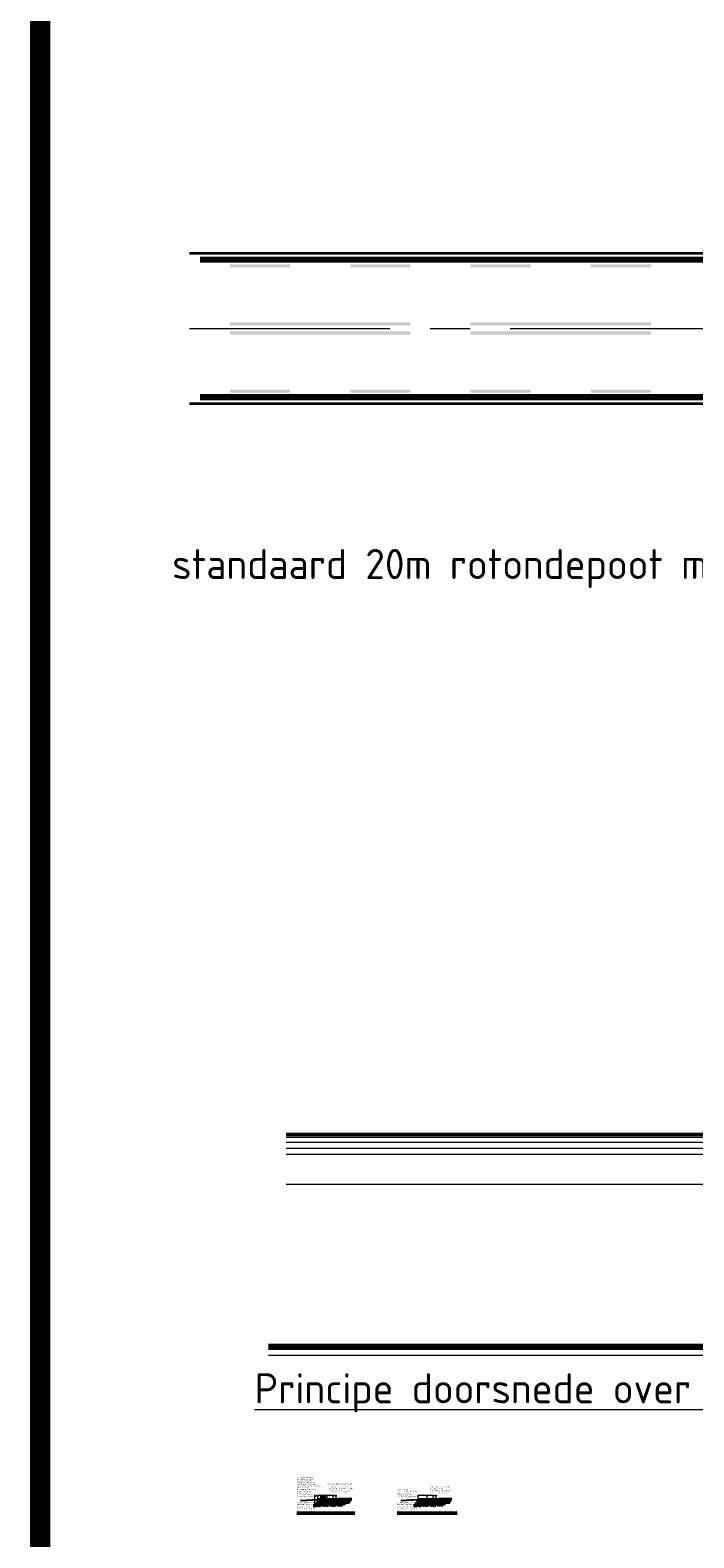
# Model space of a CAD drawing. Header units: metres. Extents: x -699 to 2316, y -1199 to 781.
# Tile 50 of 256: x 378 to 412, y -489 to -414. Entities that reach past the tile are written whole.
import ezdxf
from ezdxf.enums import TextEntityAlignment as Align

# ---------------------------------------------------------------- set-up
doc = ezdxf.new("R2010")
doc.units = ezdxf.units.M
doc.header["$PDMODE"] = 1
for name, pattern in [('AM-AS', [16, 10, -2, 2, -2]), ('HIDDEN2', [4.7625, 3.175, -1.5875]), ('VW-1-1_STREEP', [2, 1, -1])]:
    doc.linetypes.add(name, pattern=pattern)
for name, color, linetype, lineweight in [('B-WE-AM-AS-G', 10, 'AM-AS', 18), ('B-WE-GW-BERM-GD', 90, 'Continuous', 25), ('N-WA-VH-VERHARDING_ASFALT-A-20', 252, 'Continuous', 18), ('N-WA-VW-MARKERING-GD', 7, 'Continuous', 50), ('N-WE-VH-KANTSTROOKVERRUWING-G', 251, 'VW-1-1_STREEP', 18), ('N-WE-VH-KANTVERHARDING-G', 210, 'Continuous', 35), ('N-WE-VH-KANTVERHARDING-GD', 210, 'Continuous', 50), ('N-WE-VW-MARKERING_LANGS_STREEP_DOORGETROKKEN_010-G', 7, 'Continuous', 13), ('N-WE-VW-MARKERING_LANGS_STREEP_DOORGETROKKEN_015-G', 7, 'Continuous', 13), ('X-XX-AL-M', 7, 'Continuous', 18), ('X-XX-AL-T25', 7, 'Continuous', 25), ('X-XX-AL-T50', 130, 'Continuous', 50)]:
    doc.layers.add(name, color=color, linetype=linetype, lineweight=lineweight)
doc.layers.add('X-XX-AL-HULPLIJN-G', color=7, linetype='Continuous', lineweight=18, plot=False)
doc.layers.add('X-XX-AL-TEKENBLAD_VIEWPORT-G', color=7, linetype='Continuous', lineweight=18, plot=False)
doc.styles.add('NLCS-ISO', font='NLCS-ISO.ttf')
doc.styles.add('NLCS-ISO Standaard', font='NLCS-ISO.ttf')
doc.styles.add('rtw_iso', font='iso-rtw.shx')
doc.linetypes.add('ZIGZAG', pattern='A,0.00254,-5.08,[131,ltypeshp.shx,S=5.08,R=0,X=-5.08,Y=0],-10.16,[131,ltypeshp.shx,S=5.08,R=180,X=5.08,Y=0],-5.08', length=20.32254)
doc.dimstyles.new('RTW-LGO-20-AZ', dxfattribs={"dimtxt": 0.05, "dimasz": 0.05, "dimexe": 0.04, "dimexo": 0.04, "dimgap": 0.014, "dimtad": 1, "dimdec": 3, "dimzin": 0, "dimtxsty": 'rtw_iso', "dimblk1": 'RTW-TIC', "dimblk2": 'RTW-TIC', "dimsah": 1, "dimcen": 2.5, "dimdle": 2, "dimclrd": 8, "dimclre": 8, "dimclrt": 256, "dimaunit": 2, "dimadec": 6, "dimazin": 0, "dimtfac": 1, "dimtdec": 4, "dimtmove": 0, "dimatfit": 0, "dimldrblk": 'RTW-TIC', "dimfxl": 1, "dimtolj": 1, "dimtzin": 0, "dimlwd": 18, "dimlwe": 18, "dimarcsym": 0})
doc.dimstyles.new('RTW-LGO-20-B', dxfattribs={"dimtxt": 0.05, "dimasz": 0.01, "dimexe": 0.04, "dimexo": 0.04, "dimgap": 0.014, "dimtad": 1, "dimdec": 0, "dimlfac": 1000, "dimzin": 0, "dimdsep": 46, "dimtxsty": 'rtw_iso', "dimblk1": 'RTW-TIC-V1', "dimblk2": 'RTW-TIC-V1', "dimsah": 1, "dimcen": 2.5, "dimdle": 2, "dimclrd": 8, "dimclre": 8, "dimclrt": 256, "dimaunit": 2, "dimadec": 6, "dimazin": 0, "dimtfac": 1, "dimtdec": 4, "dimtmove": 0, "dimatfit": 0, "dimldrblk": 'RTW-TIC-V1', "dimfxl": 1, "dimtolj": 1, "dimtzin": 0, "dimlwd": 18, "dimlwe": 18, "dimarcsym": 0})
pattern_1 = [(270, (605.50215, -191.309844), (0.028125, -2e-17), []), (270, (605.488088, -191.323907), (0.028125, -2e-17), [0, -0.028125])]
pattern_2 = [(270, (610.50215, -191.309844), (0.028125, -2e-17), []), (270, (610.488088, -191.323907), (0.028125, -2e-17), [0, -0.028125])]

# ---------------------------------------------------------------- blocks, each defined once
blk = doc.blocks.new('RTW-TIC-V1')
at = {"color": 0, "lineweight": 18}
for p, q in [((0, 0), (-5, 0)), ((-1.4, -1.4), (1.4, 1.4)), ((0, 0), (0, 4)), ((0, 0), (4, 0)), ((0, 0), (0, -4))]:
    blk.add_line(p, q, dxfattribs=at)
blk = doc.blocks.new('*D438')
at = {"layer": 'Defpoints', "color": 0, "transparency": 16777216}
for p in [(393.589, -487.568), (393.739, -487.385), (393.739, -487.565)]:
    blk.add_point(p, dxfattribs=at)
at = {"layer": 'X-XX-AL-M', "color": 8, "lineweight": 18, "transparency": 16777216}
for p, q in [((393.589, -487.528), (393.589, -487.345)), ((393.599, -487.385), (393.729, -487.385)), ((393.739, -487.525), (393.739, -487.345))]:
    blk.add_line(p, q, dxfattribs=at)
at = {"layer": 'X-XX-AL-M', "color": 8, "lineweight": 18, "transparency": 16777216, "xscale": 0.01, "yscale": 0.01, "zscale": 0.01, "rotation": 180}
blk.add_blockref('RTW-TIC-V1', (393.589, -487.385), dxfattribs=at)
at = {"layer": 'X-XX-AL-M', "color": 8, "lineweight": 18, "transparency": 16777216, "xscale": 0.01, "yscale": 0.01, "zscale": 0.01}
blk.add_blockref('RTW-TIC-V1', (393.739, -487.385), dxfattribs=at)
at = {"layer": 'X-XX-AL-M', "transparency": 16777216, "insert": (393.664, -487.346), "char_height": 0.05, "attachment_point": 5, "style": 'NLCS-ISO'}
blk.add_mtext('\\A1;150', dxfattribs=at)
blk = doc.blocks.new('*D439')
at = {"layer": 'Defpoints', "color": 0, "transparency": 16777216}
for p in [(393.289, -487.385), (393.289, -487.591), (393.589, -487.568)]:
    blk.add_point(p, dxfattribs=at)
at = {"layer": 'X-XX-AL-M', "color": 8, "lineweight": 18, "transparency": 16777216}
for p, q in [((393.289, -487.551), (393.289, -487.345)), ((393.579, -487.385), (393.299, -487.385)), ((393.589, -487.528), (393.589, -487.345))]:
    blk.add_line(p, q, dxfattribs=at)
at = {"layer": 'X-XX-AL-M', "color": 8, "lineweight": 18, "transparency": 16777216, "xscale": 0.01, "yscale": 0.01, "zscale": 0.01, "rotation": 180}
blk.add_blockref('RTW-TIC-V1', (393.289, -487.385), dxfattribs=at)
at = {"layer": 'X-XX-AL-M', "color": 8, "lineweight": 18, "transparency": 16777216, "xscale": 0.01, "yscale": 0.01, "zscale": 0.01}
blk.add_blockref('RTW-TIC-V1', (393.589, -487.385), dxfattribs=at)
at = {"layer": 'X-XX-AL-M', "transparency": 16777216, "insert": (393.439, -487.346), "char_height": 0.05, "attachment_point": 5, "style": 'NLCS-ISO'}
blk.add_mtext('\\A1;300', dxfattribs=at)
blk = doc.blocks.new('RTW-TIC')
at = {"color": 0, "lineweight": 18}
for p, q in [((0, 0), (-1, 0)), ((-0.3, -0.3), (0.3, 0.3)), ((0, 0), (0, 0.8)), ((0, 0), (0.8, 0)), ((0, 0), (0, -0.8))]:
    blk.add_line(p, q, dxfattribs=at)
blk = doc.blocks.new('*D440')
at = {"layer": 'Defpoints', "color": 0, "transparency": 16777216}
for p in [(393.189, -487.385), (393.189, -487.553), (393.289, -487.591)]:
    blk.add_point(p, dxfattribs=at)
at = {"layer": 'X-XX-AL-M', "color": 8, "lineweight": 18, "transparency": 16777216}
for p, q in [((393.139, -487.385), (393.089, -487.385)), ((393.189, -487.513), (393.189, -487.345)), ((393.289, -487.385), (393.189, -487.385)), ((393.289, -487.551), (393.289, -487.345)), ((393.339, -487.385), (393.389, -487.385))]:
    blk.add_line(p, q, dxfattribs=at)
at = {"layer": 'X-XX-AL-M', "color": 8, "lineweight": 18, "transparency": 16777216, "xscale": 0.05, "yscale": 0.05, "zscale": 0.05}
blk.add_blockref('RTW-TIC', (393.189, -487.385), dxfattribs=at)
at = {"layer": 'X-XX-AL-M', "color": 8, "lineweight": 18, "transparency": 16777216, "xscale": 0.05, "yscale": 0.05, "zscale": 0.05, "rotation": 180}
blk.add_blockref('RTW-TIC', (393.289, -487.385), dxfattribs=at)
at = {"layer": 'X-XX-AL-M', "transparency": 16777216, "insert": (393.239, -487.346), "char_height": 0.05, "attachment_point": 5, "style": 'NLCS-ISO'}
blk.add_mtext('\\A1;100', dxfattribs=at)
blk = doc.blocks.new('*D441')
at = {"layer": 'Defpoints', "color": 0, "transparency": 16777216}
for p in [(392.989, -487.385), (392.989, -487.557), (393.189, -487.553)]:
    blk.add_point(p, dxfattribs=at)
at = {"layer": 'X-XX-AL-M', "color": 8, "lineweight": 18, "transparency": 16777216}
for p, q in [((392.989, -487.517), (392.989, -487.345)), ((393.179, -487.385), (392.999, -487.385)), ((393.189, -487.513), (393.189, -487.345))]:
    blk.add_line(p, q, dxfattribs=at)
at = {"layer": 'X-XX-AL-M', "color": 8, "lineweight": 18, "transparency": 16777216, "xscale": 0.01, "yscale": 0.01, "zscale": 0.01, "rotation": 180}
blk.add_blockref('RTW-TIC-V1', (392.989, -487.385), dxfattribs=at)
at = {"layer": 'X-XX-AL-M', "color": 8, "lineweight": 18, "transparency": 16777216, "xscale": 0.01, "yscale": 0.01, "zscale": 0.01}
blk.add_blockref('RTW-TIC-V1', (393.189, -487.385), dxfattribs=at)
at = {"layer": 'X-XX-AL-M', "transparency": 16777216, "insert": (393.089, -487.346), "char_height": 0.05, "attachment_point": 5, "style": 'NLCS-ISO'}
blk.add_mtext('\\A1;200', dxfattribs=at)
blk = doc.blocks.new('*D442')
at = {"layer": 'Defpoints', "color": 0, "transparency": 16777216}
for p in [(392.839, -487.385), (392.839, -487.6), (392.989, -487.557)]:
    blk.add_point(p, dxfattribs=at)
at = {"layer": 'X-XX-AL-M', "color": 8, "lineweight": 18, "transparency": 16777216}
for p, q in [((392.839, -487.56), (392.839, -487.345)), ((392.979, -487.385), (392.849, -487.385)), ((392.989, -487.517), (392.989, -487.345))]:
    blk.add_line(p, q, dxfattribs=at)
at = {"layer": 'X-XX-AL-M', "color": 8, "lineweight": 18, "transparency": 16777216, "xscale": 0.01, "yscale": 0.01, "zscale": 0.01, "rotation": 180}
blk.add_blockref('RTW-TIC-V1', (392.839, -487.385), dxfattribs=at)
at = {"layer": 'X-XX-AL-M', "color": 8, "lineweight": 18, "transparency": 16777216, "xscale": 0.01, "yscale": 0.01, "zscale": 0.01}
blk.add_blockref('RTW-TIC-V1', (392.989, -487.385), dxfattribs=at)
at = {"layer": 'X-XX-AL-M', "transparency": 16777216, "insert": (392.914, -487.346), "char_height": 0.05, "attachment_point": 5, "style": 'NLCS-ISO'}
blk.add_mtext('\\A1;150', dxfattribs=at)
blk = doc.blocks.new('NLCS_Lp_rotondepoot')
at = {"layer": 'N-WE-VH-KANTVERHARDING-GD'}
blk.add_line((49.17, 0), (0, 0), dxfattribs=at)
at = {"layer": 'N-WE-VH-KANTVERHARDING-GD', "color": 8, "lineweight": 9}
for p, q in [((49.17, -0.03), (0, -0.03)), ((49.17, -0.08), (0, -0.08)), ((49.17, -0.14), (0, -0.14)), ((49.17, -0.2), (0, -0.2)), ((49.17, -0.5), (0, -0.5))]:
    blk.add_line(p, q, dxfattribs=at)
blk = doc.blocks.new('NLCS_Rotondepoot_7.3_R20_2fo')
at = {"layer": 'B-WE-AM-AS-G'}
blk.add_lwpolyline([(-99.779, 0), (0, 0)], dxfattribs=at)
at = {"layer": 'N-WE-VH-KANTSTROOKVERRUWING-G', "ltscale": 0.7, "const_width": 0.3}
for points in [[(-70.747, 3.425), (-99.26, 3.425)], [(-70.747, -3.425), (-99.26, -3.425)]]:
    blk.add_lwpolyline(points, dxfattribs=at)
at = {"layer": 'N-WE-VH-KANTVERHARDING-G', "flags": 128}
for points in [[(-99.779, 3.75), (-67.282, 3.75, 0.024922), (-47.381, 4.743), (-37.288, 5.752, -0.024922), (-32.313, 6), (-28, 6, 0.236068), (-16, 12, -0.035489), (-14.142, 14.142)], [(-14.142, -14.142, -0.051739), (-16.744, -10.938, 0.253258), (-26.791, -5.5), (-32.288, -5.5, -0.024922), (-37.263, -5.252), (-42.356, -4.743, 0.024922), (-62.257, -3.75), (-99.779, -3.75)]]:
    blk.add_lwpolyline(points, format="xyb", dxfattribs=at)
at = {"layer": 'N-WE-VW-MARKERING_LANGS_STREEP_DOORGETROKKEN_010-G'}
for points in [[(-97.763, 0.3), (-88.763, 0.3), (-97.763, 0.15), (-88.763, 0.15)], [(-85.763, 0.3), (-76.763, 0.3), (-85.763, 0.15), (-76.763, 0.15)], [(-97.763, -0.3), (-88.763, -0.3), (-97.763, -0.15), (-88.763, -0.15)], [(-85.763, -0.3), (-76.763, -0.3), (-85.763, -0.15), (-76.763, -0.15)]]:
    blk.add_solid(points, dxfattribs=at)
at = {"layer": 'N-WE-VW-MARKERING_LANGS_STREEP_DOORGETROKKEN_015-G'}
for points in [[(-97.763, 3.2), (-94.763, 3.2), (-97.763, 3.05), (-94.763, 3.05)], [(-91.763, 3.2), (-88.763, 3.2), (-91.763, 3.05), (-88.763, 3.05)], [(-85.763, 3.2), (-82.763, 3.2), (-85.763, 3.05), (-82.763, 3.05)], [(-79.763, 3.2), (-76.763, 3.2), (-79.763, 3.05), (-76.763, 3.05)], [(-97.763, -3.2), (-94.763, -3.2), (-97.763, -3.05), (-94.763, -3.05)], [(-91.763, -3.2), (-88.763, -3.2), (-91.763, -3.05), (-88.763, -3.05)], [(-85.763, -3.2), (-82.763, -3.2), (-85.763, -3.05), (-82.763, -3.05)], [(-79.763, -3.2), (-76.763, -3.2), (-79.763, -3.05), (-76.763, -3.05)]]:
    blk.add_solid(points, dxfattribs=at)
blk = doc.blocks.new('*D1571')
at = {"layer": 'Defpoints', "color": 0, "transparency": 16777216}
for p in [(398.589, -487.568), (398.739, -487.385), (398.739, -487.565)]:
    blk.add_point(p, dxfattribs=at)
at = {"layer": 'X-XX-AL-M', "color": 8, "lineweight": 18, "transparency": 16777216}
for p, q in [((398.589, -487.528), (398.589, -487.345)), ((398.599, -487.385), (398.729, -487.385)), ((398.739, -487.525), (398.739, -487.345))]:
    blk.add_line(p, q, dxfattribs=at)
at = {"layer": 'X-XX-AL-M', "color": 8, "lineweight": 18, "transparency": 16777216, "xscale": 0.01, "yscale": 0.01, "zscale": 0.01, "rotation": 180}
blk.add_blockref('RTW-TIC-V1', (398.589, -487.385), dxfattribs=at)
at = {"layer": 'X-XX-AL-M', "color": 8, "lineweight": 18, "transparency": 16777216, "xscale": 0.01, "yscale": 0.01, "zscale": 0.01}
blk.add_blockref('RTW-TIC-V1', (398.739, -487.385), dxfattribs=at)
at = {"layer": 'X-XX-AL-M', "transparency": 16777216, "insert": (398.664, -487.346), "char_height": 0.05, "attachment_point": 5, "style": 'NLCS-ISO'}
blk.add_mtext('\\A1;150', dxfattribs=at)
blk = doc.blocks.new('*D1572')
at = {"layer": 'Defpoints', "color": 0, "transparency": 16777216}
for p in [(398.289, -487.385), (398.289, -487.591), (398.589, -487.568)]:
    blk.add_point(p, dxfattribs=at)
at = {"layer": 'X-XX-AL-M', "color": 8, "lineweight": 18, "transparency": 16777216}
for p, q in [((398.289, -487.551), (398.289, -487.345)), ((398.579, -487.385), (398.299, -487.385)), ((398.589, -487.528), (398.589, -487.345))]:
    blk.add_line(p, q, dxfattribs=at)
at = {"layer": 'X-XX-AL-M', "color": 8, "lineweight": 18, "transparency": 16777216, "xscale": 0.01, "yscale": 0.01, "zscale": 0.01, "rotation": 180}
blk.add_blockref('RTW-TIC-V1', (398.289, -487.385), dxfattribs=at)
at = {"layer": 'X-XX-AL-M', "color": 8, "lineweight": 18, "transparency": 16777216, "xscale": 0.01, "yscale": 0.01, "zscale": 0.01}
blk.add_blockref('RTW-TIC-V1', (398.589, -487.385), dxfattribs=at)
at = {"layer": 'X-XX-AL-M', "transparency": 16777216, "insert": (398.439, -487.346), "char_height": 0.05, "attachment_point": 5, "style": 'NLCS-ISO'}
blk.add_mtext('\\A1;300', dxfattribs=at)
blk = doc.blocks.new('*D1573')
at = {"layer": 'Defpoints', "color": 0, "transparency": 16777216}
for p in [(397.839, -487.385), (397.839, -487.6), (398.289, -487.591)]:
    blk.add_point(p, dxfattribs=at)
at = {"layer": 'X-XX-AL-M', "color": 8, "lineweight": 18, "transparency": 16777216}
for p, q in [((397.839, -487.56), (397.839, -487.345)), ((398.279, -487.385), (397.849, -487.385)), ((398.289, -487.551), (398.289, -487.345))]:
    blk.add_line(p, q, dxfattribs=at)
at = {"layer": 'X-XX-AL-M', "color": 8, "lineweight": 18, "transparency": 16777216, "xscale": 0.01, "yscale": 0.01, "zscale": 0.01, "rotation": 180}
blk.add_blockref('RTW-TIC-V1', (397.839, -487.385), dxfattribs=at)
at = {"layer": 'X-XX-AL-M', "color": 8, "lineweight": 18, "transparency": 16777216, "xscale": 0.01, "yscale": 0.01, "zscale": 0.01}
blk.add_blockref('RTW-TIC-V1', (398.289, -487.385), dxfattribs=at)
at = {"layer": 'X-XX-AL-M', "transparency": 16777216, "insert": (398.064, -487.346), "char_height": 0.05, "attachment_point": 5, "style": 'NLCS-ISO'}
blk.add_mtext('\\A1;450', dxfattribs=at)
blk = doc.blocks.new('*D1976')
at = {"layer": 'Defpoints', "color": 0, "transparency": 16777216}
blk.add_point((392.689, -487.821), dxfattribs=at)
at = {"layer": 'X-XX-AL-M', "color": 8, "lineweight": 18, "transparency": 16777216}
for p, q in [((392.689, -487.781), (392.689, -487.345)), ((392.699, -487.385), (392.829, -487.385)), ((392.839, -487.56), (392.839, -487.345))]:
    blk.add_line(p, q, dxfattribs=at)
at = {"layer": 'X-XX-AL-M', "color": 8, "lineweight": 18, "transparency": 16777216, "xscale": 0.01, "yscale": 0.01, "zscale": 0.01, "rotation": 180}
blk.add_blockref('RTW-TIC-V1', (392.689, -487.385), dxfattribs=at)
at = {"layer": 'X-XX-AL-M', "color": 8, "lineweight": 18, "transparency": 16777216, "xscale": 0.01, "yscale": 0.01, "zscale": 0.01}
blk.add_blockref('RTW-TIC-V1', (392.839, -487.385), dxfattribs=at)
at = {"layer": 'X-XX-AL-M', "transparency": 16777216, "insert": (392.764, -487.346), "char_height": 0.05, "attachment_point": 5, "style": 'NLCS-ISO', "bg_fill": 3, "box_fill_scale": 1.1, "bg_fill_color": 256, "bg_fill_true_color": 13158600, "bg_fill_transparency": 0}
blk.add_mtext('\\A1;150', dxfattribs=at)
at = {"layer": 'Defpoints', "color": 0, "transparency": 16777216}
for p in [(392.839, -487.385), (392.839, -487.6)]:
    blk.add_point(p, dxfattribs=at)

msp = doc.modelspace()

# ---------------------------------------------------------------- hatches: boundary and pattern name
at = {"layer": 'N-WA-VH-VERHARDING_ASFALT-A-20'}
h = msp.add_hatch(dxfattribs=at)
h.set_pattern_fill('GRAVEL', color=256, scale=0.01, angle=225, style=0)
h.set_pattern_definition([(93.0128, (392.854685, -488.280626), (-0.1796059, 3.0532903), [0.034172, -3.38305]), (49.9697, (392.852889, -488.246501), (-1.9756611, -2.33486881), [0.0586405, -5.8054]), (357.5104, (392.890606, -488.2016), (-3.7717082, 0.17960836), [0.041348, -4.09347]), (132.2737, (392.915751, -488.086652), (3.41249695, -3.77170564), [0.0534005, -5.28664]), (157.8337, (392.87983, -488.047139), (3.05329086, -1.25723453), [0.052363, -5.18398]), (222.2737, (392.831337, -488.027383), (3.77170564, 3.41249695), [0.0534005, -5.28664]), (262.6942, (392.791824, -488.063304), (0.538818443, 4.13091769), [0.0706194, -6.99131]), (297.2553, (392.782843, -488.13335), (2.69407547, -5.20855221), [0.066672, -6.60053]), (346.4296, (392.813376, -488.192619), (3.77170519, -0.8980225), [0.053581, -5.30455]), (40.2364, (392.865462, -488.205192), (-2.15525823, -1.79605136), [0.061171, -2.99739]), (87.3974, (392.912159, -488.1656785), (0.17960776, 4.13091531), [0.079108, -7.83168]), (3.8141, (392.736146, -488.262665), (2.33486413, 0.17960598), [0.027, -2.67306]), (36.4692, (392.763087, -488.260869), (-2.69407418, -1.97565188), [0.051368, -5.08546]), (90, (392.8044, -488.23034), (-0.179605, 0.179605), [0.03592, -0.32329]), (68.1986, (392.83852, -488.239317), (-0.5388168, -1.2572405), [0.019344, -1.91506]), (156.8014, (392.845705, -488.221356), (0.718421, -0.3592105), [0.027357, -1.34048]), (255.9638, (392.82056, -488.21058), (-0.1796043, -0.8980253), [0.044432, -1.43663]), (26.565, (392.809784, -488.253685), (-0.5388153, -0.1796056), [0.03213, -0.77109]), (241.3895, (392.949876, -488.117185), (-1.25723797, -2.33486646), [0.045009, -4.45588]), (295.3462, (392.928323, -488.156698), (-1.25723506, 2.69407204), [0.03776, -3.73822]), (158.1986, (392.845705, -488.289606), (1.2572405, -0.5388168), [0.038688, -1.89572]), (208.6105, (392.809784, -488.275238), (2.33486646, 1.25723797), [0.045009, -4.45588]), (204.444, (392.83852, -488.00583), (1.25723654, 0.5388169), [0.043403, -2.12677]), (159.7751, (392.799008, -488.02379), (2.87367895, -1.0776319), [0.036367, -3.60036]), (291.8014, (392.664304, -488.111797), (0.5388168, -1.25724046), [0.038688, -1.89572]), (242.354, (392.678672, -488.147718), (1.61644731, 3.05328612), [0.042578, -4.21524]), (294.444, (392.75231, -488.02379), (-0.5388169, 1.25723654), [0.021702, -2.14848]), (326.31, (392.67508, -488.10102), (0.8980224, -0.538814), [0.012951, -1.2822]), (30.964, (392.685857, -488.108205), (-0.7184206, -0.359211), [0.052363, -0.994905]), (51.009, (392.730758, -488.081264), (-1.61644387, -1.97565328), [0.048527, -4.80414]), (168.69, (392.804396, -488.194415), (0.538815, -0.1796047), [0.036632, -0.879178]), (218.1572, (392.768475, -488.187231), (-3.4125002, -2.69407649), [0.063956, -6.3316]), (285.9454, (392.718185, -488.226744), (-0.53881404, 1.97565168), [0.026151, -2.58894]), (315, (392.72537, -488.2519), (0.35921, -2e-16), [0.01524, -0.23876]), (345.2564, (392.739738, -488.08306), (-1.9756542, 0.53881626), [0.035287, -3.49339]), (273.0128, (392.773863, -488.09204), (0.1796059, -3.0532903), [0.068344, -3.34888]), (225, (392.77746, -488.1603), (-2e-16, -0.35921), [0.06604, -0.18796]), (190.3048, (392.730758, -488.206988), (3.05328409, 0.53881214), [0.040161, -3.97593]), (119.0546, (392.691245, -488.214172), (-0.5388166, 0.8980278), [0.036983, -1.81217]), (72.646, (392.673284, -488.181843), (1.61644377, 5.20854848), [0.0602145, -5.96125]), (40.4261, (392.691245, -488.124369), (2.51447138, 2.155262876), [0.063703, -6.30658]), (40.4261, (392.691245, -488.124369), (2.51447138, 2.155262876), [0.063703, -6.30658])])
h.paths.add_polyline_path([(394.141, -487.8036), (394.1475, -487.7906), (392.6895, -487.821), (392.6895, -487.9676), (392.7999, -487.9565), (392.9495, -487.9565), (393.0515, -487.9446), (393.1722, -487.9395), (393.2708, -487.9344), (393.3847, -487.948), (393.5359, -487.9276), (393.677, -487.9412), (393.7518, -487.914), (393.9133, -487.9191), (394.0629, -487.9089), (394.0968, -487.8715)])
at = {"layer": 'N-WA-VH-VERHARDING_ASFALT-A-20', "linetype": 'Continuous'}
h = msp.add_hatch(dxfattribs=at)
h.set_pattern_fill('AR-CONC', color=256, scale=0.0005, angle=180, style=0)
h.set_pattern_definition([(230, (392.83949, -487.81684), (-0.091092, 0.00797), [0.009525, -0.104775]), (175, (392.83949, -487.81684), (0.017621, -0.095528), [0.00762, -0.08382]), (280.451, (392.8319, -487.81617), (-0.073471, -0.087558), [0.008095, -0.089045]), (226.184, (392.83949, -487.84224), (-0.13554, 0.02102), [0.014287, -0.157163]), (276.636, (392.8282, -487.84048), (-0.118702, -0.123713), [0.012142, -0.133567]), (171.184, (392.83949, -487.84224), (-0.118702, -0.123713), [0.01143, -0.12573]), (201, (392.82679, -487.83589), (-0.075807, 0.051133), [0.009525, -0.104775]), (146, (392.82679, -487.83589), (-0.030901, -0.092094), [0.00762, -0.08382]), (251.451, (392.82047, -487.83163), (-0.106708, -0.040961), [0.008095, -0.089045]), (217.5, (392.83949, -487.816837), (-0.0015443, -0.0422775), [0, -0.082804, 0, -0.08509, 0, -0.0841375]), (187.5, (392.83949, -487.816837), (-0.03341, -0.0500903), [0, -0.048514, 0, -0.080899, 0, -0.0320675]), (147.5, (392.86781, -487.816837), (-0.0677953, 0.0028644), [0, -0.03175, 0, -0.09906, 0, -0.131445]), (137.5, (392.88051, -487.816837), (-0.0740646, -0.012713), [0, -0.041275, 0, -0.065786, 0, -0.093345])])
h.paths.add_polyline_path([(392.8395, -487.6002), (392.8395, -487.8168), (393.2895, -487.8085), (393.2895, -487.5908), (393.1894, -487.5929), (393.1894, -487.6829), (392.9894, -487.6829), (392.9895, -487.5971)])
at = {"layer": 'N-WA-VH-VERHARDING_ASFALT-A-20'}
h = msp.add_hatch(dxfattribs=at)
h.set_pattern_fill('VD-SMAB', color=256, scale=0.3, angle=180, style=0, pattern_type=2)
h.set_pattern_definition([(225, (605.50215, -191.309844), (0.0198873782, -0.0198873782), []), (225, (605.482263, -191.309844), (0.0198873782, -0.0198873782), [0, -0.028125])])
h.paths.add_polyline_path([(394.345, -487.5896), (394.3468, -487.5688), (393.2895, -487.5908), (393.2895, -487.6258), (394.3295, -487.6041)])
h = msp.add_hatch(dxfattribs=at)
h.set_pattern_fill('VD-STAB', color=256, scale=0.3, angle=225, style=0, pattern_type=2)
h.set_pattern_definition(pattern_1)
h.paths.add_polyline_path([(394.2889, -487.6422), (394.3295, -487.6041), (393.2895, -487.6258), (393.2895, -487.6808), (394.2802, -487.6601)])
h = msp.add_hatch(dxfattribs=at)
h.set_pattern_fill('VD-STAB', color=256, scale=0.3, angle=225, style=0, pattern_type=2)
h.set_pattern_definition(pattern_1)
h.paths.add_polyline_path([(394.2802, -487.6601), (393.2895, -487.6808), (393.2895, -487.7446), (394.2, -487.7256), (394.26, -487.7017)])
h = msp.add_hatch(dxfattribs=at)
h.set_pattern_fill('VD-STAB', color=256, scale=0.3, angle=225, style=0, pattern_type=2)
h.set_pattern_definition(pattern_1)
h.paths.add_polyline_path([(394.175, -487.7356), (394.2, -487.7256), (393.2895, -487.7446), (393.2895, -487.8085), (394.1475, -487.7906)])
h = msp.add_hatch(dxfattribs=at)
h.set_pattern_fill('GRAVEL', color=256, scale=0.01, angle=225, style=0)
h.set_pattern_definition([(93.0128, (397.854685, -488.280626), (-0.1796059, 3.0532903), [0.034172, -3.38305]), (49.9697, (397.852889, -488.246501), (-1.9756611, -2.33486881), [0.0586405, -5.8054]), (357.5104, (397.890606, -488.2016), (-3.7717082, 0.17960836), [0.041348, -4.09347]), (132.2737, (397.915751, -488.086652), (3.41249695, -3.77170564), [0.0534005, -5.28664]), (157.8337, (397.87983, -488.047139), (3.05329086, -1.25723453), [0.052363, -5.18398]), (222.2737, (397.831337, -488.027383), (3.77170564, 3.41249695), [0.0534005, -5.28664]), (262.6942, (397.791824, -488.063304), (0.538818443, 4.13091769), [0.0706194, -6.99131]), (297.2553, (397.782843, -488.13335), (2.69407547, -5.20855221), [0.066672, -6.60053]), (346.4296, (397.813376, -488.192619), (3.77170519, -0.8980225), [0.053581, -5.30455]), (40.2364, (397.865462, -488.205192), (-2.15525823, -1.79605136), [0.061171, -2.99739]), (87.3974, (397.912159, -488.1656785), (0.17960776, 4.13091531), [0.079108, -7.83168]), (3.8141, (397.736146, -488.262665), (2.33486413, 0.17960598), [0.027, -2.67306]), (36.4692, (397.763087, -488.260869), (-2.69407418, -1.97565188), [0.051368, -5.08546]), (90, (397.8044, -488.23034), (-0.179605, 0.179605), [0.03592, -0.32329]), (68.1986, (397.83852, -488.239317), (-0.5388168, -1.2572405), [0.019344, -1.91506]), (156.8014, (397.845705, -488.221356), (0.718421, -0.3592105), [0.027357, -1.34048]), (255.9638, (397.82056, -488.21058), (-0.1796043, -0.8980253), [0.044432, -1.43663]), (26.565, (397.809784, -488.253685), (-0.5388153, -0.1796056), [0.03213, -0.77109]), (241.3895, (397.949876, -488.117185), (-1.25723797, -2.33486646), [0.045009, -4.45588]), (295.3462, (397.928323, -488.156698), (-1.25723506, 2.69407204), [0.03776, -3.73822]), (158.1986, (397.845705, -488.289606), (1.2572405, -0.5388168), [0.038688, -1.89572]), (208.6105, (397.809784, -488.275238), (2.33486646, 1.25723797), [0.045009, -4.45588]), (204.444, (397.83852, -488.00583), (1.25723654, 0.5388169), [0.043403, -2.12677]), (159.7751, (397.799008, -488.02379), (2.87367895, -1.0776319), [0.036367, -3.60036]), (291.8014, (397.664304, -488.111797), (0.5388168, -1.25724046), [0.038688, -1.89572]), (242.354, (397.678672, -488.147718), (1.61644731, 3.05328612), [0.042578, -4.21524]), (294.444, (397.75231, -488.02379), (-0.5388169, 1.25723654), [0.021702, -2.14848]), (326.31, (397.67508, -488.10102), (0.8980224, -0.538814), [0.012951, -1.2822]), (30.964, (397.685857, -488.108205), (-0.7184206, -0.359211), [0.052363, -0.994905]), (51.009, (397.730758, -488.081264), (-1.61644387, -1.97565328), [0.048527, -4.80414]), (168.69, (397.804396, -488.194415), (0.538815, -0.1796047), [0.036632, -0.879178]), (218.1572, (397.768475, -488.187231), (-3.4125002, -2.69407649), [0.063956, -6.3316]), (285.9454, (397.718185, -488.226744), (-0.53881404, 1.97565168), [0.026151, -2.58894]), (315, (397.72537, -488.2519), (0.35921, -2e-16), [0.01524, -0.23876]), (345.2564, (397.739738, -488.08306), (-1.9756542, 0.53881626), [0.035287, -3.49339]), (273.0128, (397.773863, -488.09204), (0.1796059, -3.0532903), [0.068344, -3.34888]), (225, (397.77746, -488.1603), (-2e-16, -0.35921), [0.06604, -0.18796]), (190.3048, (397.730758, -488.206988), (3.05328409, 0.53881214), [0.040161, -3.97593]), (119.0546, (397.691245, -488.214172), (-0.5388166, 0.8980278), [0.036983, -1.81217]), (72.646, (397.673284, -488.181843), (1.61644377, 5.20854848), [0.0602145, -5.96125]), (40.4261, (397.691245, -488.124369), (2.51447138, 2.155262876), [0.063703, -6.30658]), (40.4261, (397.691245, -488.124369), (2.51447138, 2.155262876), [0.063703, -6.30658])])
h.paths.add_polyline_path([(399.141, -487.8036), (399.1475, -487.7906), (397.6895, -487.821), (397.6895, -487.9676), (397.8048, -487.9565), (397.9495, -487.9565), (398.0515, -487.9446), (398.1722, -487.9395), (398.2708, -487.9344), (398.3847, -487.948), (398.5359, -487.9276), (398.677, -487.9412), (398.7518, -487.914), (398.9133, -487.9191), (399.0629, -487.9089), (399.0968, -487.8715)])
at = {"layer": 'N-WA-VH-VERHARDING_ASFALT-A-20', "linetype": 'Continuous'}
h = msp.add_hatch(dxfattribs=at)
h.set_pattern_fill('AR-CONC', color=256, scale=0.0005, angle=180, style=0)
h.set_pattern_definition([(230, (397.83949, -487.81684), (-0.091092, 0.00797), [0.009525, -0.104775]), (175, (397.83949, -487.81684), (0.017621, -0.095528), [0.00762, -0.08382]), (280.451, (397.8319, -487.81617), (-0.073471, -0.087558), [0.008095, -0.089045]), (226.184, (397.83949, -487.84224), (-0.13554, 0.02102), [0.014287, -0.157163]), (276.636, (397.8282, -487.84048), (-0.118702, -0.123713), [0.012142, -0.133567]), (171.184, (397.83949, -487.84224), (-0.118702, -0.123713), [0.01143, -0.12573]), (201, (397.82679, -487.83589), (-0.075807, 0.051133), [0.009525, -0.104775]), (146, (397.82679, -487.83589), (-0.030901, -0.092094), [0.00762, -0.08382]), (251.451, (397.82047, -487.83163), (-0.106708, -0.040961), [0.008095, -0.089045]), (217.5, (397.83949, -487.816837), (-0.0015443, -0.0422775), [0, -0.082804, 0, -0.08509, 0, -0.0841375]), (187.5, (397.83949, -487.816837), (-0.03341, -0.0500903), [0, -0.048514, 0, -0.080899, 0, -0.0320675]), (147.5, (397.86781, -487.816837), (-0.0677953, 0.0028644), [0, -0.03175, 0, -0.09906, 0, -0.131445]), (137.5, (397.88051, -487.816837), (-0.0740646, -0.012713), [0, -0.041275, 0, -0.065786, 0, -0.093345])])
h.paths.add_polyline_path([(397.8395, -487.6002), (397.8395, -487.8168), (398.2895, -487.8085), (398.2895, -487.5908), (398.1894, -487.5929), (398.1453, -487.5938), (398.0894, -487.595), (397.9895, -487.5971)])
at = {"layer": 'N-WA-VH-VERHARDING_ASFALT-A-20'}
h = msp.add_hatch(dxfattribs=at)
h.set_pattern_fill('VD-SMAB', color=256, scale=0.3, angle=180, style=0, pattern_type=2)
h.set_pattern_definition([(225, (610.50215, -191.309844), (0.0198873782, -0.0198873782), []), (225, (610.482263, -191.309844), (0.0198873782, -0.0198873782), [0, -0.028125])])
h.paths.add_polyline_path([(399.345, -487.5896), (399.3468, -487.5688), (398.2895, -487.5908), (398.2895, -487.6258), (399.3295, -487.6041)])
h = msp.add_hatch(dxfattribs=at)
h.set_pattern_fill('VD-STAB', color=256, scale=0.3, angle=225, style=0, pattern_type=2)
h.set_pattern_definition(pattern_2)
h.paths.add_polyline_path([(399.2889, -487.6422), (399.3295, -487.6041), (398.2895, -487.6258), (398.2895, -487.6808), (399.2802, -487.6601)])
h = msp.add_hatch(dxfattribs=at)
h.set_pattern_fill('VD-STAB', color=256, scale=0.3, angle=225, style=0, pattern_type=2)
h.set_pattern_definition(pattern_2)
h.paths.add_polyline_path([(399.2802, -487.6601), (398.2895, -487.6808), (398.2895, -487.7446), (399.2, -487.7256), (399.26, -487.7017)])
h = msp.add_hatch(dxfattribs=at)
h.set_pattern_fill('VD-STAB', color=256, scale=0.3, angle=225, style=0, pattern_type=2)
h.set_pattern_definition(pattern_2)
h.paths.add_polyline_path([(399.175, -487.7356), (399.2, -487.7256), (398.2895, -487.7446), (398.2895, -487.8085), (399.1475, -487.7906)])

# ---------------------------------------------------------------- linework, layer by layer
at = {"const_width": 1}
msp.add_lwpolyline([(378.9828, -323.3944), (931.7474, -323.3944), (931.7474, -711.1164), (378.9828, -711.1164)], close=True, dxfattribs=at)
msp.add_lwpolyline([(378.9828, -323.3944), (931.7474, -323.3944), (931.7474, -711.1164), (378.9828, -711.1164)], close=True, dxfattribs=at)
at = {"layer": 'B-WE-GW-BERM-GD'}
for p, q in [((392.8395, -487.6002), (391.9687, -487.6438)), ((397.8395, -487.6002), (396.9687, -487.6438))]:
    msp.add_line(p, q, dxfattribs=at)
at = {"layer": 'N-WA-VW-MARKERING-GD', "const_width": 0.02}
for points in [[(393.5895, -487.5677), (393.7395, -487.5647)], [(398.5895, -487.5677), (398.7395, -487.5647)]]:
    msp.add_lwpolyline(points, dxfattribs=at)
at = {"layer": 'N-WE-VH-KANTVERHARDING-GD'}
for p, q in [((439.5436, -479.9065), (390.3734, -479.9065)), ((392.6895, -487.821), (394.2032, -487.7894)), ((392.9895, -487.5971), (392.8395, -487.6002)), ((392.8395, -487.6002), (392.8395, -487.8179)), ((394.5211, -487.5651), (393.1894, -487.5929)), ((393.2895, -487.6258), (394.4686, -487.6012)), ((393.2895, -487.6808), (394.4686, -487.6562)), ((393.2895, -487.7446), (394.4136, -487.7212)), ((397.6895, -487.821), (399.2032, -487.7894)), ((397.9895, -487.5971), (397.8395, -487.6002)), ((397.8395, -487.6002), (397.8395, -487.8179)), ((399.5211, -487.5651), (398.1894, -487.5929)), ((398.2895, -487.6258), (399.4686, -487.6012)), ((398.2895, -487.6808), (399.4686, -487.6562)), ((398.2895, -487.7446), (399.4136, -487.7212))]:
    msp.add_line(p, q, dxfattribs=at)
at = {"layer": 'N-WE-VH-KANTVERHARDING-GD', "color": 8, "lineweight": 5}
for p, q in [((439.5436, -479.9365), (390.3734, -479.9365)), ((439.5436, -479.9865), (390.3734, -479.9865)), ((439.5436, -480.0465), (390.3734, -480.0465)), ((439.5436, -480.1065), (390.3734, -480.1065)), ((439.5436, -480.4065), (390.3734, -480.4065))]:
    msp.add_line(p, q, dxfattribs=at)
at = {"layer": 'N-WE-VH-KANTVERHARDING-GD', "linetype": 'Continuous'}
for p, q in [((392.6895, -487.821), (392.6895, -487.9676)), ((393.2895, -487.5908), (393.2895, -487.8085)), ((397.6895, -487.821), (397.6895, -487.9676)), ((398.2895, -487.5908), (398.2895, -487.8085))]:
    msp.add_line(p, q, dxfattribs=at)
at = {"layer": 'N-WE-VH-KANTVERHARDING-GD', "color": 8, "linetype": 'HIDDEN2', "lineweight": 9, "ltscale": 0.5}
for p, q in [((393.127, -487.748), (393.2895, -487.7446)), ((393.127, -487.748), (393.127, -487.8119)), ((393.182, -487.683), (393.2895, -487.6808)), ((393.182, -487.683), (393.182, -487.7469)), ((393.237, -487.6269), (393.2895, -487.6258)), ((393.237, -487.6269), (393.237, -487.6819)), ((393.272, -487.6262), (393.272, -487.5912)), ((398.127, -487.748), (398.2895, -487.7446)), ((398.127, -487.748), (398.127, -487.8119)), ((398.182, -487.683), (398.2895, -487.6808)), ((398.182, -487.683), (398.182, -487.7469)), ((398.237, -487.6269), (398.2895, -487.6258)), ((398.237, -487.6269), (398.237, -487.6819)), ((398.272, -487.6262), (398.272, -487.5912))]:
    msp.add_line(p, q, dxfattribs=at)
at = {"layer": 'N-WE-VH-KANTVERHARDING-GD', "color": 8, "linetype": 'ZIGZAG', "lineweight": 13, "ltscale": 0.1}
for p, q in [((393.2895, -487.5908), (393.2895, -487.8085)), ((398.2895, -487.5908), (398.2895, -487.8085))]:
    msp.add_line(p, q, dxfattribs=at)
at = {"layer": 'N-WE-VH-KANTVERHARDING-GD', "linetype": 'Continuous'}
for points in [[(392.8395, -487.6002), (392.8395, -487.8179), (393.2895, -487.8085), (393.2895, -487.5908), (393.1894, -487.5929), (393.1894, -487.6829), (392.9894, -487.6829), (392.9895, -487.5971)], [(397.8395, -487.6002), (397.8395, -487.8179), (398.2895, -487.8085), (398.2895, -487.5908), (398.1894, -487.5929), (398.1894, -487.5929), (397.9894, -487.5971), (397.9895, -487.5971)]]:
    msp.add_lwpolyline(points, close=True, dxfattribs=at)
at = {"layer": 'N-WE-VH-KANTVERHARDING-GD', "linetype": 'Continuous', "lineweight": 18}
for points in [[(393.2494, -487.9462), (393.2494, -487.7229, 0.4142136), (393.2094, -487.6829), (392.9694, -487.6829, 0.4142136), (392.9294, -487.7229), (392.9294, -487.9629)], [(393.2394, -487.9557), (393.2394, -487.7229, 0.4142136), (393.2094, -487.6929), (392.9694, -487.6929, 0.4142136), (392.9394, -487.7229), (392.9394, -487.9501)], [(398.2245, -487.9462), (398.2245, -487.7729, 0.4142136), (398.1845, -487.7329), (397.9445, -487.7329, 0.4142136), (397.9045, -487.7729), (397.9045, -487.9629)], [(398.2145, -487.9557), (398.2145, -487.7729, 0.4142136), (398.1845, -487.7429), (397.9445, -487.7429, 0.4142136), (397.9145, -487.7729), (397.9145, -487.9501)]]:
    msp.add_lwpolyline(points, format="xyb", dxfattribs=at)
at = {"layer": 'N-WE-VH-KANTVERHARDING-GD', "linetype": 'HIDDEN2'}
msp.add_lwpolyline([(392.9794, -487.6379), (392.9794, -487.5829, -1), (393.1994, -487.5829), (393.1994, -487.6379)], format="xyb", dxfattribs=at)
at = {"layer": 'N-WE-VH-KANTVERHARDING-GD', "linetype": 'Continuous'}
msp.add_lwpolyline([(393.1894, -487.5829), (393.1894, -487.6829), (392.9894, -487.6829), (392.9894, -487.5829, -1), (393.1894, -487.5829, -1)], format="xyb", dxfattribs=at)
at = {"layer": 'N-WE-VH-KANTVERHARDING-GD'}
for centre in [(392.9494, -487.7758), (393.2294, -487.7691), (397.9245, -487.7758), (398.2045, -487.7691)]:
    msp.add_circle(centre, 0.01, dxfattribs=at)

# ---------------------------------------------------------------- block references
msp.add_blockref('NLCS_Rotondepoot_7.3_R20_2fo', (486.207, -429.1892))
at = {"yscale": 5}
msp.add_blockref('NLCS_Lp_rotondepoot', (391.256, -469.3826), dxfattribs=at)

# ---------------------------------------------------------------- texts
at = {"layer": 'X-XX-AL-HULPLIJN-G', "style": 'NLCS-ISO Standaard'}
msp.add_text('standaard 20m rotondepoot met fietsoversteek en 3m breed middeneiland', height=1.5, dxfattribs=at).set_placement((385.5617, -441.6849))
at = {"layer": 'X-XX-AL-M', "insert": (391.789, -486.9218), "char_height": 0.05, "width": 1.087365, "attachment_point": 7, "style": 'NLCS-ISO Standaard'}
msp.add_mtext('stootband 200x200x1000 \\Pmet dubbele afronding\\Pzuivere straal R=0,10m \\Pdeklaag van witte kwarts\\Pbovenkant band 100-110mm\\Pstellen t.o.v. bovenkant betonsloof', dxfattribs=at)
at = {"layer": 'X-XX-AL-M', "char_height": 0.05, "attachment_point": 7, "style": 'NLCS-ISO Standaard'}
for s, insert in [('2x beugel betonstaal\\PFeB400HW ∅10\\Pt.b.v. stellen stootband\\Pen bevesigen langswapening', (391.789, -487.4792)), ('beton (C 28/35)\\Pkleur grijs, dik minimaal 200', (391.789, -487.1304)), ('halve band afplakken tijdens stort', (393.3184, -486.8506)), ('asfalt zagen tot op fundering\\Pmet zuivere straal R=12m of R=15m\\Pasfalt buiten zaaglijn opbreken\\Pgraven cunet in puin/grond', (393.4046, -487.2435)), ('beton (C 28/35)\\Pkleur grijs, dik minimaal 200', (396.789, -487.2104)), ('asfalt zagen tot op fundering\\Pmet zuivere straal \\Pasfalt buiten zaaglijn opbreken\\Pgraven cunet in puin/grond', (398.4046, -487.2435)), ('2x langswapening doorgaand\\Pbetonstaal FeB400HW ∅10', (391.7906, -487.8528)), ('bestaande fundering\\Pof aanbrengen menggranulaat', (391.7906, -488.0696)), ('beugel betonstaal\\PFeB400HW ∅10 h.o.h. 1m\\Pt.b.v. bevistigen langswapening', (396.789, -487.4792)), ('2x langswapening doorgaand\\Pbetonstaal FeB400HW ∅10', (396.7906, -487.8528)), ('bestaande fundering\\Pof aanbrengen menggranulaat', (396.7906, -488.0696))]:
    msp.add_mtext(s, dxfattribs=dict(at, insert=insert))
at = {"layer": 'X-XX-AL-T25', "style": 'NLCS-ISO'}
for p in [(392.5296, -487.6157), (397.5296, -487.6157)]:
    msp.add_text('1:20', height=0.05, rotation=2.862405, dxfattribs=at).set_placement(p, align=Align.BOTTOM_CENTER)
for p in [(391.7906, -488.3437), (396.7906, -488.3437)]:
    msp.add_text('schaal 1:20', height=0.05, dxfattribs=at).set_placement(p)
at = {"layer": 'X-XX-AL-T50', "style": 'NLCS-ISO'}
for s, p in [('%%UPrincipedetail stootband in bocht rotonde', (391.7906, -488.2437)), ('%%UPrincipedetail betonsloof zonder stootband', (396.7906, -488.2437))]:
    msp.add_text(s, height=0.1, dxfattribs=at).set_placement(p)
at = {"layer": 'X-XX-AL-TEKENBLAD_VIEWPORT-G', "linetype": 'Continuous', "style": 'NLCS-ISO'}
msp.add_text('%%UPrincipe doorsnede over geleider en 18m rotonde ONVERSCHAALD', height=1.5, dxfattribs=at).set_placement((389.6758, -482.7898))

# ---------------------------------------------------------------- dimensions: what is measured, and where the dimension line sits
at = {"layer": 'X-XX-AL-M'}
for base, p1, p2, override, picture, middle in [((392.8395, -487.3855), (392.9894, -487.5571), (392.8395, -487.6002), {"dimtxsty": 'NLCS-ISO', "dimtmove": 1}, '*D442', (392.9145, -487.3465)), ((392.9894, -487.3855), (393.1894, -487.5529), (392.9894, -487.5571), {"dimtxsty": 'NLCS-ISO'}, '*D441', (393.0894, -487.3465)), ((397.8395, -487.3855), (398.2895, -487.5908), (397.8395, -487.6002), {"dimtxsty": 'NLCS-ISO', "dimtmove": 1}, '*D1573', (398.0645, -487.3465))]:
    dim = msp.add_linear_dim(base=base, p1=p1, p2=p2, dimstyle='RTW-LGO-20-B', override=override, dxfattribs=at)
    dim.commit()
    dim.dimension.update_dxf_attribs({"geometry": picture, "text_midpoint": middle})
dim = msp.add_linear_dim(base=(393.1894, -487.3855), p1=(393.2895, -487.5908), p2=(393.1894, -487.5529), text='100', dimstyle='RTW-LGO-20-AZ', override={"dimtxsty": 'NLCS-ISO'}, dxfattribs=at)
dim.commit()
dim.dimension.update_dxf_attribs({"geometry": '*D440', "text_midpoint": (393.2395, -487.3855), "dimtype": 160})
for base, p1, p2, override, picture, middle in [((393.2895, -487.3855), (393.5895, -487.5677), (393.2895, -487.5908), {"dimtxsty": 'NLCS-ISO'}, '*D439', (393.4395, -487.3855)), ((393.7395, -487.3855), (393.5895, -487.5677), (393.7395, -487.5647), {"dimtxsty": 'NLCS-ISO', "dimtmove": 1}, '*D438', (393.6645, -487.3855)), ((398.2895, -487.3855), (398.5895, -487.5677), (398.2895, -487.5908), {"dimtxsty": 'NLCS-ISO'}, '*D1572', (398.4395, -487.3855)), ((398.7395, -487.3855), (398.5895, -487.5677), (398.7395, -487.5647), {"dimtxsty": 'NLCS-ISO', "dimtmove": 1}, '*D1571', (398.6645, -487.3855))]:
    dim = msp.add_linear_dim(base=base, p1=p1, p2=p2, angle=0, dimstyle='RTW-LGO-20-B', override=override, dxfattribs=at)
    dim.commit()
    dim.dimension.update_dxf_attribs({"geometry": picture, "text_midpoint": middle, "dimtype": 160})

# ---------------------------------------------------------------- next in the draw order: dimensions: what is measured, and where the dimension line sits
dim = msp.add_linear_dim(base=(392.8395, -487.3855), p1=(392.6895, -487.821), p2=(392.8395, -487.6002), dimstyle='RTW-LGO-20-B', override={"dimtxsty": 'NLCS-ISO', "dimtmove": 1, "dimtfill": 1}, dxfattribs=at)
dim.commit()
dim.dimension.update_dxf_attribs({"geometry": '*D1976', "text_midpoint": (392.7645, -487.3465)})

doc.saveas('drawing.dxf')
